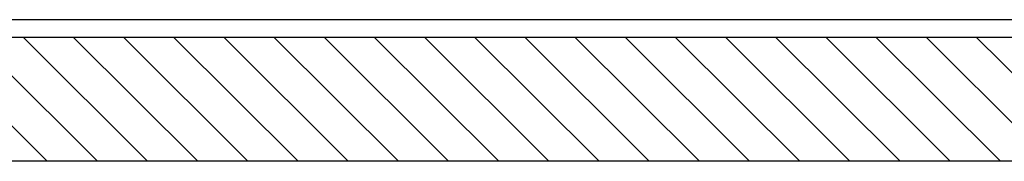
# Model space of a CAD drawing. Extents: x -1765 to 4890, y -3431 to 1272.
# Tile 144 of 189: x 3202.04 to 3229.8, y -2519.75 to -2515.75. Entities that reach past the tile are written whole.
import ezdxf

# ---------------------------------------------------------------- set-up
doc = ezdxf.new("R2010")
doc.units = 0
doc.linetypes.add('DASHED', pattern=[15, 7, -8])
doc.layers.get('0').update_dxf_attribs({"linetype": 'CONTINUOUS'})
doc.layers.add('1', color=7, linetype='CONTINUOUS')

# ---------------------------------------------------------------- blocks, each defined once
blk = doc.blocks.new('PROBE_CARD_E7018-96550', base_point=(3018.194, -2516.251))
at = {"linetype": 'CONTINUOUS'}
h = blk.add_hatch(dxfattribs=at)
h.set_pattern_fill('USER', color=3, angle=135, pattern_type=0)
h.set_pattern_definition([(135, (0, 0), (-0.70710678, -0.70710678), [])])
h.paths.add_polyline_path([(3019.503, -2516.251), (3019.1, -2516.251), (3018.194, -2516.251), (3018.194, -2519.751), (3295.636, -2519.751), (3295.636, -2516.251), (3294.729, -2516.251), (3294.326, -2516.251), (3290.765, -2516.251), (3289.765, -2516.251), (3289.383, -2516.251), (3288.596, -2516.251), (3288.225, -2516.251), (3288.125, -2516.251), (3288.102, -2516.251), (3287.525, -2516.251), (3287.225, -2516.251), (3285.685, -2516.251), (3285.596, -2516.251), (3285.107, -2516.251), (3284.685, -2516.251), (3283.422, -2516.251), (3282.314, -2516.251), (3281.615, -2516.251), (3281.412, -2516.251), (3281.055, -2516.251), (3280.858, -2516.251), (3280.605, -2516.251), (3278.938, -2516.251), (3275.06, -2516.251), (3274.655, -2516.251), (3273.935, -2516.251), (3273.51, -2516.251), (3273.48, -2516.251), (3272.76, -2516.251), (3272.04, -2516.251), (3272.01, -2516.251), (3271.585, -2516.251), (3270.865, -2516.251), (3270.46, -2516.251), (3260.766, -2516.251), (3260.484, -2516.251), (3253.258, -2516.251), (3253.053, -2516.251), (3252.77, -2516.251), (3251.844, -2516.251), (3249.003, -2516.251), (3248.719, -2516.251), (3245.082, -2516.251), (3240.296, -2516.251), (3229.12, -2516.251), (3227.568, -2516.251), (3219, -2516.251), (3218.498, -2516.251), (3214.601, -2516.251), (3214.112, -2516.251), (3209.61, -2516.251), (3206.083, -2516.251), (3204.218, -2516.251), (3204.015, -2516.251), (3201.01, -2516.251), (3200.794, -2516.251), (3165.233, -2516.251), (3165.232, -2516.251), (3160.982, -2516.251), (3160.517, -2516.251), (3160.513, -2516.251), (3156.915, -2516.251), (3148.597, -2516.251), (3148.596, -2516.251), (3113.035, -2516.251), (3112.819, -2516.251), (3109.814, -2516.251), (3109.612, -2516.251), (3107.747, -2516.251), (3104.219, -2516.251), (3099.718, -2516.251), (3099.228, -2516.251), (3095.331, -2516.251), (3094.829, -2516.251), (3086.262, -2516.251), (3084.709, -2516.251), (3073.534, -2516.251), (3068.747, -2516.251), (3064.826, -2516.251), (3061.06, -2516.251), (3060.776, -2516.251), (3053.346, -2516.251), (3053.063, -2516.251), (3035.937, -2516.251), (3034.937, -2516.251), (3034.891, -2516.251), (3033.224, -2516.251), (3032.971, -2516.251), (3032.774, -2516.251), (3032.417, -2516.251), (3032.215, -2516.251), (3029.169, -2516.251), (3028.723, -2516.251), (3028.233, -2516.251), (3025.727, -2516.251), (3025.233, -2516.251)])
at = {"color": 7, "linetype": 'CONTINUOUS'}
for p, q in [((3204.015, -2516.251), (3201.01, -2516.251)), ((3204.218, -2516.251), (3204.015, -2516.251)), ((3214.601, -2516.251), (3214.112, -2516.251)), ((3218.498, -2516.251), (3214.601, -2516.251)), ((3219, -2516.251), (3218.498, -2516.251)), ((3227.568, -2516.251), (3219, -2516.251)), ((3229.12, -2516.251), (3227.568, -2516.251))]:
    blk.add_line(p, q, dxfattribs=at)
at = {"color": 5, "linetype": 'CONTINUOUS'}
for p, q in [((3206.083, -2516.251), (3204.218, -2516.251)), ((3209.61, -2516.251), (3206.083, -2516.251)), ((3214.112, -2516.251), (3209.61, -2516.251)), ((3240.296, -2516.251), (3229.12, -2516.251))]:
    blk.add_line(p, q, dxfattribs=at)
at = {"color": 3, "linetype": 'CONTINUOUS'}
blk.add_line((3295.636, -2519.751), (3018.194, -2519.751), dxfattribs=at)
blk = doc.blocks.new('PROBECARD_STIFFENER_1', base_point=(3004.515, -2504.251))
at = {"color": 5, "linetype": 'CONTINUOUS'}
blk.add_line((3156.915, -2515.751), (3239.786, -2515.751), dxfattribs=at)
at = {"color": 5, "linetype": 'DASHED'}
for p, q in [((3204.015, -2516.251), (3201.01, -2516.251)), ((3204.218, -2516.251), (3204.015, -2516.251)), ((3206.083, -2516.251), (3204.218, -2516.251)), ((3209.61, -2516.251), (3206.083, -2516.251)), ((3214.112, -2516.251), (3209.61, -2516.251)), ((3214.601, -2516.251), (3214.112, -2516.251)), ((3218.498, -2516.251), (3214.601, -2516.251)), ((3219, -2516.251), (3218.498, -2516.251)), ((3227.568, -2516.251), (3219, -2516.251)), ((3229.12, -2516.251), (3227.568, -2516.251))]:
    blk.add_line(p, q, dxfattribs=at)
at = {"color": 7, "linetype": 'DASHED'}
blk.add_line((3240.296, -2516.251), (3229.12, -2516.251), dxfattribs=at)
blk = doc.blocks.new('PROBE_CARD_STIFFENER_E4155', base_point=(3004.515, -2504.251))
blk.add_blockref('PROBECARD_STIFFENER_1', (3004.515, -2504.251))
blk = doc.blocks.new('PROBE_CARD_STIFFNER_AS4155', base_point=(3004.515, -2493.251))
blk.add_blockref('PROBE_CARD_STIFFENER_E4155', (3004.515, -2504.251))
blk = doc.blocks.new('PROBE_CARD_ASSY', base_point=(3004.515, -2490.251))
for name, p in [('PROBE_CARD_STIFFNER_AS4155', (3004.515, -2493.251)), ('PROBE_CARD_E7018-96550', (3018.194, -2516.251))]:
    blk.add_blockref(name, p)
blk = doc.blocks.new('WPIF_12INCH', base_point=(2906.615, -2447.851))
blk.add_blockref('PROBE_CARD_ASSY', (3004.515, -2490.251))
blk = doc.blocks.new('B-B', base_point=(3030.161, -2455.88))
blk.add_blockref('WPIF_12INCH', (2906.615, -2447.851))
blk = doc.blocks.new('1', base_point=(2845.413, -2487.084))
blk.add_blockref('B-B', (3030.161, -2455.88))
blk = doc.blocks.new('E7018-90050', base_point=(2906.615, -2573.992))
at = {"layer": '1'}
blk.add_blockref('1', (2845.413, -2487.084), dxfattribs=at)

msp = doc.modelspace()

# ---------------------------------------------------------------- block references
msp.add_blockref('E7018-90050', (2906.615, -2573.992))

doc.saveas('drawing.dxf')
